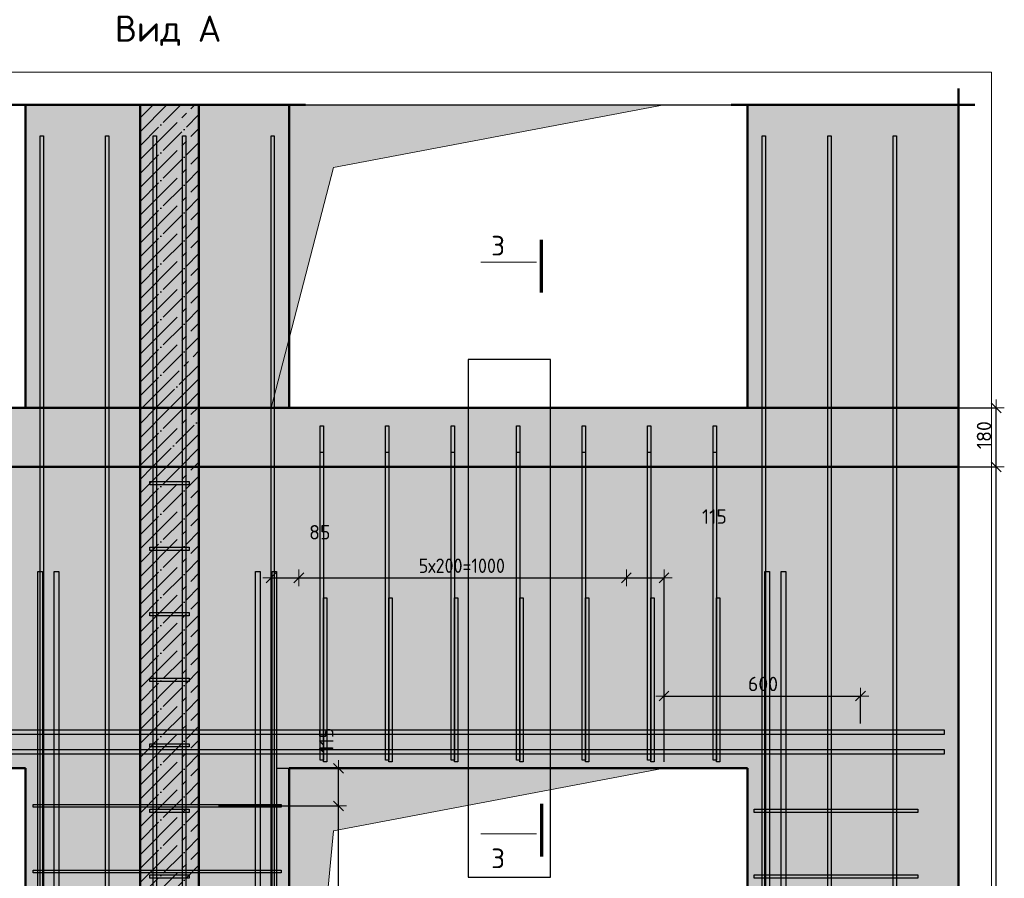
# Model space of a CAD drawing. Header units: millimetres. Extents: x -30645 to 44626, y 46540 to 77351.
# Tile 72 of 84: x 34766 to 37772, y 74349 to 76969. Entities that reach past the tile are written whole.
import ezdxf

# ---------------------------------------------------------------- set-up
doc = ezdxf.new("R2010")
doc.units = ezdxf.units.MM
doc.header["$PDMODE"] = 65
doc.linetypes.add('______11', pattern=[100, 80, -10, 0, -10])
doc.linetypes.add('______5', pattern=[220, 160, -20, 20, -20])
for name, color, linetype, lineweight in [('Standard', 7, 'Continuous', 25), ('Арм.стержн. Арматура края', 96, 'Continuous', 35), ('Арм.стержн. вертикальными 1', 22, 'Continuous', 35), ('Арм.стержн. Доп. арматура', 180, 'Continuous', 35), ('Арм.стержн. Хомут', 240, 'Continuous', 35), ('Размерная линия_ общее', 7, 'Continuous', 13), ('Фундамент (1)', 7, 'Continuous', 35)]:
    doc.layers.add(name, color=color, linetype=linetype, lineweight=lineweight)
doc.styles.add('ISOCPEUR', font='ISOCPEUR')
doc.dimstyles.new('DIMSTYLE_3', dxfattribs={"dimtxt": 44, "dimasz": 50, "dimexe": 0, "dimexo": 0, "dimgap": 22, "dimtad": 2, "dimdec": 0, "dimrnd": 5, "dimzin": 12, "dimdsep": 46, "dimtxsty": 'ISOCPEUR', "dimblk1": 'ALL_ML_STRICH', "dimblk2": 'ALL_ML_STRICH', "dimsah": 1, "dimcen": 0, "dimclrd": 7, "dimclre": 256, "dimclrt": 7, "dimadec": 0, "dimazin": 0, "dimtfac": 1, "dimtdec": 0, "dimtix": 1, "dimtmove": 2, "dimatfit": 3, "dimfxl": 0, "dimtzin": 0, "dimlwd": 0, "dimlwe": -3, "dimarcsym": 0})
doc.dimstyles.new('DIMSTYLE_8', dxfattribs={"dimtxt": 44, "dimasz": 50, "dimexe": 0, "dimexo": 0, "dimgap": 22, "dimtad": 2, "dimdec": 0, "dimrnd": 5, "dimzin": 12, "dimdsep": 46, "dimtxsty": 'ISOCPEUR', "dimblk1": 'ALL_ML_STRICH', "dimblk2": 'ALL_ML_STRICH', "dimsah": 1, "dimcen": 0, "dimclrd": 7, "dimclre": 256, "dimclrt": 7, "dimadec": 0, "dimazin": 0, "dimtfac": 1, "dimtdec": 0, "dimtix": 1, "dimtmove": 2, "dimatfit": 3, "dimfxl": 0, "dimtvp": 1.2, "dimtzin": 0, "dimlwd": 0, "dimlwe": -3, "dimarcsym": 0})

# ---------------------------------------------------------------- blocks, each defined once
blk = doc.blocks.new('ALL_ML_STRICH')
at = {"color": 0, "linetype": 'ByBlock', "lineweight": -2}
for p, q in [((-1, 0), (0.5, 0)), ((-0.3, -0.3), (0.3, 0.3)), ((0, -0.5), (0, 0.5))]:
    blk.add_line(p, q, dxfattribs=at)
blk = doc.blocks.new('*D39')
at = {"layer": 'DEFPOINTS', "color": 7, "linetype": 'Continuous', "lineweight": 13, "transparency": 33554687}
for p in [(37449.2, 75605), (37477.8, 72485), (37747.1, 72485)]:
    blk.add_point(p, dxfattribs=at)
at = {"layer": 'Размерная линия_ общее', "color": 253, "linetype": 'Continuous', "lineweight": -2, "true_color": 0xa0a0a0, "transparency": 33554687}
for p, q in [((37469.2, 75605), (37747.1, 75605)), ((37497.8, 72485), (37747.1, 72485))]:
    blk.add_line(p, q, dxfattribs=at)
at = {"layer": 'Размерная линия_ общее', "color": 7, "linetype": 'Continuous', "lineweight": -2, "transparency": 33554687}
blk.add_line((37747.1, 72485), (37747.1, 75605), dxfattribs=at)
at = {"layer": 'Размерная линия_ общее', "color": 7, "linetype": 'Continuous', "lineweight": 13, "transparency": 33554687, "xscale": 50, "yscale": 50, "zscale": 50}
for p, rotation in [((37747.1, 75605), 90), ((37747.1, 72485), 270)]:
    blk.add_blockref('ALL_ML_STRICH', p, dxfattribs=dict(at, rotation=rotation))
at = {"layer": 'Размерная линия_ общее', "color": 7, "linetype": 'Continuous', "lineweight": 13, "transparency": 33554687, "insert": (37710.1, 74051.6), "char_height": 44, "width": 176, "attachment_point": 5, "rotation": 90, "style": 'ISOCPEUR'}
blk.add_mtext('\\A1;{3120}', dxfattribs=at)
blk = doc.blocks.new('*D40')
at = {"layer": 'DEFPOINTS', "color": 7, "linetype": 'Continuous', "lineweight": 13, "transparency": 33554687}
for p in [(37453.2, 75785), (37449.2, 75605), (37747.1, 75605)]:
    blk.add_point(p, dxfattribs=at)
at = {"layer": 'Размерная линия_ общее', "color": 253, "linetype": 'Continuous', "lineweight": -2, "true_color": 0xa0a0a0, "transparency": 33554687}
for p, q in [((37473.2, 75785), (37747.1, 75785)), ((37469.2, 75605), (37747.1, 75605))]:
    blk.add_line(p, q, dxfattribs=at)
at = {"layer": 'Размерная линия_ общее', "color": 7, "linetype": 'Continuous', "lineweight": -2, "transparency": 33554687}
blk.add_line((37747.1, 75605), (37747.1, 75785), dxfattribs=at)
at = {"layer": 'Размерная линия_ общее', "color": 7, "linetype": 'Continuous', "lineweight": 13, "transparency": 33554687, "xscale": 50, "yscale": 50, "zscale": 50}
for p, rotation in [((37747.1, 75785), 90), ((37747.1, 75605), 270)]:
    blk.add_blockref('ALL_ML_STRICH', p, dxfattribs=dict(at, rotation=rotation))
at = {"layer": 'Размерная линия_ общее', "color": 7, "linetype": 'Continuous', "lineweight": 13, "transparency": 33554687, "insert": (37710.1, 75701.6), "char_height": 44, "width": 132, "attachment_point": 5, "rotation": 90, "style": 'ISOCPEUR'}
blk.add_mtext('\\A1;{180}', dxfattribs=at)
blk = doc.blocks.new('*D47')
at = {"layer": 'DEFPOINTS', "color": 7, "linetype": 'Continuous', "lineweight": 13, "transparency": 33554687}
for p in [(35352.9, 74570), (35381.1, 72570), (35738.9, 72570)]:
    blk.add_point(p, dxfattribs=at)
at = {"layer": 'Размерная линия_ общее', "color": 253, "linetype": 'Continuous', "lineweight": -2, "true_color": 0xa0a0a0, "transparency": 33554687}
for p, q in [((35372.9, 74570), (35738.9, 74570)), ((35401.1, 72570), (35738.9, 72570))]:
    blk.add_line(p, q, dxfattribs=at)
at = {"layer": 'Размерная линия_ общее', "color": 7, "linetype": 'Continuous', "lineweight": -2, "transparency": 33554687}
blk.add_line((35738.9, 72570), (35738.9, 74570), dxfattribs=at)
at = {"layer": 'Размерная линия_ общее', "color": 7, "linetype": 'Continuous', "lineweight": 13, "transparency": 33554687, "xscale": 50, "yscale": 50, "zscale": 50}
for p, rotation in [((35738.9, 74570), 90), ((35738.9, 72570), 270)]:
    blk.add_blockref('ALL_ML_STRICH', p, dxfattribs=dict(at, rotation=rotation))
at = {"layer": 'Размерная линия_ общее', "color": 7, "linetype": 'Continuous', "lineweight": 13, "transparency": 33554687, "insert": (35679.9, 73422), "char_height": 44, "width": 2.2, "attachment_point": 1, "rotation": 90, "line_spacing_factor": 0.60241, "style": 'ISOCPEUR'}
blk.add_mtext('\\W0.91;10х200=2000', dxfattribs=at)
blk = doc.blocks.new('*D48')
at = {"layer": 'DEFPOINTS', "color": 7, "linetype": 'Continuous', "lineweight": 13, "transparency": 33554687}
for p in [(35533.1, 74685), (35352.9, 74570), (35738.9, 74570)]:
    blk.add_point(p, dxfattribs=at)
at = {"layer": 'Размерная линия_ общее', "color": 253, "linetype": 'Continuous', "lineweight": -2, "true_color": 0xa0a0a0, "transparency": 33554687}
for p, q in [((35553.1, 74685), (35738.9, 74685)), ((35372.9, 74570), (35738.9, 74570))]:
    blk.add_line(p, q, dxfattribs=at)
at = {"layer": 'Размерная линия_ общее', "color": 7, "linetype": 'Continuous', "lineweight": -2, "transparency": 33554687}
blk.add_line((35738.9, 74570), (35738.9, 74685), dxfattribs=at)
at = {"layer": 'Размерная линия_ общее', "color": 7, "linetype": 'Continuous', "lineweight": 13, "transparency": 33554687, "xscale": 50, "yscale": 50, "zscale": 50}
for p, rotation in [((35738.9, 74685), 90), ((35738.9, 74570), 270)]:
    blk.add_blockref('ALL_ML_STRICH', p, dxfattribs=dict(at, rotation=rotation))
at = {"layer": 'Размерная линия_ общее', "color": 7, "linetype": 'Continuous', "lineweight": 13, "transparency": 33554687, "insert": (35701.7, 74770.7), "char_height": 44, "width": 132, "attachment_point": 5, "rotation": 90, "style": 'ISOCPEUR'}
blk.add_mtext('\\A1;{115}', dxfattribs=at)
blk = doc.blocks.new('*D55')
at = {"layer": 'DEFPOINTS', "color": 7, "linetype": 'Continuous', "lineweight": 13, "transparency": 33554687}
for p in [(35533.1, 75266.1), (35618.1, 75254.9), (35533.1, 74685)]:
    blk.add_point(p, dxfattribs=at)
at = {"layer": 'Размерная линия_ общее', "color": 253, "linetype": 'Continuous', "lineweight": -2, "true_color": 0xa0a0a0, "transparency": 33554687}
for p, q in [((35533.1, 74705), (35533.1, 75266.1)), ((35618.1, 75266.1), (35618.1, 75266.1))]:
    blk.add_line(p, q, dxfattribs=at)
at = {"layer": 'Размерная линия_ общее', "color": 7, "linetype": 'Continuous', "lineweight": -2, "transparency": 33554687}
blk.add_line((35533.1, 75266.1), (35618.1, 75266.1), dxfattribs=at)
at = {"layer": 'Размерная линия_ общее', "color": 7, "linetype": 'Continuous', "lineweight": 13, "transparency": 33554687, "xscale": 50, "yscale": 50, "zscale": 50, "rotation": 180}
blk.add_blockref('ALL_ML_STRICH', (35533.1, 75266.1), dxfattribs=at)
at = {"layer": 'Размерная линия_ общее', "color": 7, "linetype": 'Continuous', "lineweight": 13, "transparency": 33554687, "xscale": 50, "yscale": 50, "zscale": 50}
blk.add_blockref('ALL_ML_STRICH', (35618.1, 75266.1), dxfattribs=at)
at = {"layer": 'Размерная линия_ общее', "color": 7, "linetype": 'Continuous', "lineweight": 13, "transparency": 33554687, "insert": (35682, 75405.2), "char_height": 44, "width": 88, "attachment_point": 5, "style": 'ISOCPEUR'}
blk.add_mtext('\\A1;{85}', dxfattribs=at)
blk = doc.blocks.new('*D56')
at = {"layer": 'DEFPOINTS', "color": 7, "linetype": 'Continuous', "lineweight": 13, "transparency": 33554687}
for p in [(35618.1, 75266.1), (35618.1, 75254.9), (36618.1, 75275.7)]:
    blk.add_point(p, dxfattribs=at)
at = {"layer": 'Размерная линия_ общее', "color": 253, "linetype": 'Continuous', "lineweight": -2, "true_color": 0xa0a0a0, "transparency": 33554687}
for p, q in [((35618.1, 75266.1), (35618.1, 75266.1)), ((36618.1, 75266.1), (36618.1, 75266.1))]:
    blk.add_line(p, q, dxfattribs=at)
at = {"layer": 'Размерная линия_ общее', "color": 7, "linetype": 'Continuous', "lineweight": -2, "transparency": 33554687}
blk.add_line((35618.1, 75266.1), (36618.1, 75266.1), dxfattribs=at)
at = {"layer": 'Размерная линия_ общее', "color": 7, "linetype": 'Continuous', "lineweight": 13, "transparency": 33554687, "xscale": 50, "yscale": 50, "zscale": 50, "rotation": 180}
blk.add_blockref('ALL_ML_STRICH', (35618.1, 75266.1), dxfattribs=at)
at = {"layer": 'Размерная линия_ общее', "color": 7, "linetype": 'Continuous', "lineweight": 13, "transparency": 33554687, "xscale": 50, "yscale": 50, "zscale": 50}
blk.add_blockref('ALL_ML_STRICH', (36618.1, 75266.1), dxfattribs=at)
at = {"layer": 'Размерная линия_ общее', "color": 7, "linetype": 'Continuous', "lineweight": 13, "transparency": 33554687, "insert": (35984.1, 75325.1), "char_height": 44, "width": 2.2, "attachment_point": 1, "line_spacing_factor": 0.60241, "style": 'ISOCPEUR'}
blk.add_mtext('\\W0.91;5х200=1000', dxfattribs=at)
blk = doc.blocks.new('*D57')
at = {"layer": 'DEFPOINTS', "color": 7, "linetype": 'Continuous', "lineweight": 13, "transparency": 33554687}
for p in [(36618.1, 75275.7), (36618.1, 75266.1), (36733.1, 74685)]:
    blk.add_point(p, dxfattribs=at)
at = {"layer": 'Размерная линия_ общее', "color": 253, "linetype": 'Continuous', "lineweight": -2, "true_color": 0xa0a0a0, "transparency": 33554687}
for p, q in [((36618.1, 75266.1), (36618.1, 75266.1)), ((36733.1, 74705), (36733.1, 75266.1))]:
    blk.add_line(p, q, dxfattribs=at)
at = {"layer": 'Размерная линия_ общее', "color": 7, "linetype": 'Continuous', "lineweight": -2, "transparency": 33554687}
blk.add_line((36618.1, 75266.1), (36733.1, 75266.1), dxfattribs=at)
at = {"layer": 'Размерная линия_ общее', "color": 7, "linetype": 'Continuous', "lineweight": 13, "transparency": 33554687, "xscale": 50, "yscale": 50, "zscale": 50, "rotation": 180}
blk.add_blockref('ALL_ML_STRICH', (36618.1, 75266.1), dxfattribs=at)
at = {"layer": 'Размерная линия_ общее', "color": 7, "linetype": 'Continuous', "lineweight": 13, "transparency": 33554687, "xscale": 50, "yscale": 50, "zscale": 50}
blk.add_blockref('ALL_ML_STRICH', (36733.1, 75266.1), dxfattribs=at)
at = {"layer": 'Размерная линия_ общее', "color": 7, "linetype": 'Continuous', "lineweight": 13, "transparency": 33554687, "insert": (36886.8, 75453.1), "char_height": 44, "width": 132, "attachment_point": 5, "style": 'ISOCPEUR'}
blk.add_mtext('\\A1;{115}', dxfattribs=at)
blk = doc.blocks.new('*D59')
at = {"layer": 'DEFPOINTS', "color": 7, "linetype": 'Continuous', "lineweight": 13, "transparency": 33554687}
for p in [(36733.1, 74905.3), (37333.1, 74802), (36733.1, 74685)]:
    blk.add_point(p, dxfattribs=at)
at = {"layer": 'Размерная линия_ общее', "color": 253, "linetype": 'Continuous', "lineweight": -2, "true_color": 0xa0a0a0, "transparency": 33554687}
for p, q in [((36733.1, 74705), (36733.1, 74905.3)), ((37333.1, 74822), (37333.1, 74905.3))]:
    blk.add_line(p, q, dxfattribs=at)
at = {"layer": 'Размерная линия_ общее', "color": 7, "linetype": 'Continuous', "lineweight": -2, "transparency": 33554687}
blk.add_line((36733.1, 74905.3), (37333.1, 74905.3), dxfattribs=at)
at = {"layer": 'Размерная линия_ общее', "color": 7, "linetype": 'Continuous', "lineweight": 13, "transparency": 33554687, "xscale": 50, "yscale": 50, "zscale": 50, "rotation": 180}
blk.add_blockref('ALL_ML_STRICH', (36733.1, 74905.3), dxfattribs=at)
at = {"layer": 'Размерная линия_ общее', "color": 7, "linetype": 'Continuous', "lineweight": 13, "transparency": 33554687, "xscale": 50, "yscale": 50, "zscale": 50}
blk.add_blockref('ALL_ML_STRICH', (37333.1, 74905.3), dxfattribs=at)
at = {"layer": 'Размерная линия_ общее', "color": 7, "linetype": 'Continuous', "lineweight": 13, "transparency": 33554687, "insert": (37035.3, 74942.3), "char_height": 44, "width": 132, "attachment_point": 5, "style": 'ISOCPEUR'}
blk.add_mtext('\\A1;{600}', dxfattribs=at)

msp = doc.modelspace()

# ---------------------------------------------------------------- hatches: boundary and pattern name
at = {"linetype": 'Continuous', "lineweight": 13, "transparency": 33554687}
for points in [[(35588.1, 76709.2), (35313.1, 76709.2), (35313.1, 75785), (35588.1, 75785)], [(36988.1, 75785), (37632.5, 75785), (37632.5, 76709.2), (36988.1, 76709.2)], [(33533.1, 75605), (35133.1, 75605), (35133.1, 75785), (33533.1, 75785)], [(35313.1, 75605), (37632.5, 75605), (37632.5, 75785), (35313.1, 75785)]]:
    msp.add_hatch(color=7, dxfattribs=at).paths.add_polyline_path(points)
at = {"linetype": 'Continuous', "lineweight": -3, "transparency": 33554687}
msp.add_hatch(color=9, dxfattribs=at).paths.add_polyline_path([(35133.1, 75605), (35313.1, 75605), (35313.1, 75785), (35133.1, 75785)])
at = {"linetype": 'Continuous', "lineweight": 13, "transparency": 33554687}
h = msp.add_hatch(color=7, dxfattribs=at)
h.paths.add_polyline_path([(35588.1, 74685), (36988.1, 74685), (36988.1, 72485), (37632.5, 72485), (37632.5, 75605), (35313.1, 75605), (35313.1, 72485), (35588.1, 72485)])
h.paths.add_polyline_path([(35408.1, 73655), (35408, 73652.9), (35407.7, 73650.8), (35407.2, 73648.8), (35406.4, 73646.8), (35405.5, 73645), (35404.3, 73643.2), (35403, 73641.6), (35401.5, 73640.1), (35399.9, 73638.8), (35398.1, 73637.6), (35396.3, 73636.7), (35394.3, 73635.9), (35392.3, 73635.4), (35390.2, 73635.1), (35388.1, 73635), (35386.1, 73635.1), (35384, 73635.4), (35382, 73635.9), (35380, 73636.7), (35378.1, 73637.6), (35376.4, 73638.8), (35374.8, 73640.1), (35373.3, 73641.6), (35372, 73643.2), (35370.8, 73645), (35369.9, 73646.8), (35369.1, 73648.8), (35368.6, 73650.8), (35368.3, 73652.9), (35368.1, 73655), (35368.3, 73657.1), (35368.6, 73659.1), (35369.1, 73661.1), (35369.9, 73663.1), (35370.8, 73665), (35372, 73666.7), (35373.3, 73668.3), (35374.8, 73669.8), (35376.4, 73671.1), (35378.1, 73672.3), (35380, 73673.2), (35382, 73674), (35384, 73674.5), (35386.1, 73674.9), (35388.1, 73675), (35390.2, 73674.9), (35392.3, 73674.5), (35394.3, 73674), (35396.3, 73673.2), (35398.1, 73672.3), (35399.9, 73671.1), (35401.5, 73669.8), (35403, 73668.3), (35404.3, 73666.7), (35405.5, 73665), (35406.4, 73663.1), (35407.2, 73661.1), (35407.7, 73659.1), (35408, 73657.1)], flags=16)
at = {"layer": 'Standard', "linetype": 'Continuous', "lineweight": 13, "transparency": 33554687}
msp.add_hatch(color=7, dxfattribs=at).paths.add_polyline_path([(34783.1, 75785), (35133.1, 75785), (35133.1, 76709.2), (34783.1, 76709.2)])
at = {"layer": 'Standard', "linetype": 'Continuous', "lineweight": -3, "true_color": 0xc7c7c7, "transparency": 33554687}
for points in [[(35133.1, 75785), (35313.1, 75785), (35313.1, 76709.2), (35133.1, 76709.2)], [(35313.1, 72485), (35313.1, 75605), (35133.1, 75605), (35133.1, 72485)]]:
    msp.add_hatch(color=9, dxfattribs=at).paths.add_polyline_path(points)
at = {"layer": 'Standard', "linetype": 'Continuous', "lineweight": 13, "transparency": 33554687}
h = msp.add_hatch(color=7, dxfattribs=at)
h.paths.add_polyline_path([(33883.1, 74685), (34783.1, 74685), (34783.1, 72485), (35133.1, 72485), (35133.1, 75605), (33533.1, 75605), (33533.1, 72485), (33883.1, 72485)])
h.paths.add_polyline_path([(35003.1, 73655), (35003, 73652.9), (35002.7, 73650.8), (35002.2, 73648.8), (35001.4, 73646.8), (35000.5, 73645), (34999.3, 73643.2), (34998, 73641.6), (34996.5, 73640.1), (34994.9, 73638.8), (34993.1, 73637.6), (34991.3, 73636.7), (34989.3, 73635.9), (34987.3, 73635.4), (34985.2, 73635.1), (34983.1, 73635), (34981.1, 73635.1), (34979, 73635.4), (34977, 73635.9), (34975, 73636.7), (34973.1, 73637.6), (34971.4, 73638.8), (34969.8, 73640.1), (34968.3, 73641.6), (34967, 73643.2), (34965.8, 73645), (34964.9, 73646.8), (34964.1, 73648.8), (34963.6, 73650.8), (34963.3, 73652.9), (34963.1, 73655), (34963.3, 73657.1), (34963.6, 73659.1), (34964.1, 73661.1), (34964.9, 73663.1), (34965.8, 73665), (34967, 73666.7), (34968.3, 73668.3), (34969.8, 73669.8), (34971.4, 73671.1), (34973.1, 73672.3), (34975, 73673.2), (34977, 73674), (34979, 73674.5), (34981.1, 73674.9), (34983.1, 73675), (34985.2, 73674.9), (34987.3, 73674.5), (34989.3, 73674), (34991.3, 73673.2), (34993.1, 73672.3), (34994.9, 73671.1), (34996.5, 73669.8), (34998, 73668.3), (34999.3, 73666.7), (35000.5, 73665), (35001.4, 73663.1), (35002.2, 73661.1), (35002.7, 73659.1), (35003, 73657.1)], flags=16)
at = {"layer": 'Фундамент (1)', "linetype": 'Continuous', "lineweight": 13, "true_color": 0x2d2d2d, "transparency": 33554687}
for points in [[(35724.1, 76518.3), (36733.1, 76709.2), (35533.1, 76709.2), (35533.1, 75785)], [(35724.1, 74494), (36733.1, 74685), (35533.1, 74685), (35533.1, 72485)]]:
    msp.add_hatch(color=250, dxfattribs=at).paths.add_polyline_path(points)

# ---------------------------------------------------------------- linework, layer by layer
at = {"color": 7, "linetype": 'Continuous', "lineweight": 50, "transparency": 33554687}
for p, q in [((37632.5, 76759.2), (37632.5, 75735)), ((35263.1, 76709.2), (35638.1, 76709.2)), ((35588.1, 75785), (35588.1, 76709.2)), ((36938.1, 76709.2), (37682.5, 76709.2)), ((36988.1, 76709.2), (36988.1, 75785)), ((37632.5, 75835), (37632.5, 75555)), ((34783.1, 75785), (33883.1, 75785)), ((35133.1, 75785), (34783.1, 75785)), ((35313.1, 75785), (35133.1, 75785)), ((35133.1, 75785), (35133.1, 75605)), ((35313.1, 75785), (35588.1, 75785)), ((35588.1, 75785), (35313.1, 75785)), ((35313.1, 75605), (35313.1, 75785)), ((36988.1, 75785), (35588.1, 75785)), ((37632.5, 75785), (36988.1, 75785)), ((37632.5, 75785), (36988.1, 75785)), ((37632.5, 75655), (37632.5, 72435)), ((33533.1, 75605), (35133.1, 75605)), ((35133.1, 75605), (35313.1, 75605)), ((35313.1, 75605), (37632.5, 75605)), ((35313.1, 75605), (37632.5, 75605)), ((35588.1, 72485), (35588.1, 74685)), ((35588.1, 74685), (36988.1, 74685)), ((36988.1, 74685), (36988.1, 72485))]:
    msp.add_line(p, q, dxfattribs=at)
at = {"color": 52, "linetype": 'Continuous', "lineweight": -3, "transparency": 33554687}
for p, q in [((33094.8, 76709.2), (37632.5, 76709.2)), ((33094.8, 76709.2), (37632.5, 76709.2)), ((37632.5, 76709.2), (37632.5, 72139.7)), ((37632.5, 72139.7), (37632.5, 76709.2)), ((36386.6, 75932.6), (36134.6, 75932.6)), ((36134.6, 75932.6), (36134.6, 74352.6)), ((36386.6, 75932.6), (36134.6, 75932.6)), ((36134.6, 75932.6), (36134.6, 74352.6)), ((36386.6, 74352.6), (36386.6, 75932.6)), ((36386.6, 74352.6), (36386.6, 75932.6)), ((36134.6, 74352.6), (36386.6, 74352.6)), ((36134.6, 74352.6), (36386.6, 74352.6))]:
    msp.add_line(p, q, dxfattribs=at)
at = {"color": 253, "linetype": '______11', "lineweight": -3, "true_color": 0xababab, "transparency": 33554687}
for p, q in [((35133.1, 75736.3), (35181.8, 75785)), ((35133.1, 75651.4), (35266.7, 75785)), ((35171.5, 75605), (35313.1, 75746.6)), ((35256.4, 75605), (35313.1, 75661.7))]:
    msp.add_line(p, q, dxfattribs=at)
at = {"color": 253, "linetype": '______5', "lineweight": -3, "true_color": 0xababab, "transparency": 33554687}
for p, q in [((35133.1, 75778.7), (35139.4, 75785)), ((35133.1, 75693.9), (35224.2, 75785)), ((35133.1, 75609), (35309.1, 75785)), ((35214, 75605), (35313.1, 75704.2)), ((35298.8, 75605), (35313.1, 75619.3))]:
    msp.add_line(p, q, dxfattribs=at)
at = {"layer": 'Standard', "color": 7, "linetype": 'Continuous', "lineweight": 50, "transparency": 33554687}
for p, q in [((34733.1, 76709.2), (35183.1, 76709.2)), ((34783.1, 76709.2), (34783.1, 75785)), ((35363.1, 76709.2), (35083.1, 76709.2)), ((35133.1, 76709.2), (35133.1, 75785)), ((35313.1, 75785), (35313.1, 76709.2)), ((35133.1, 75785), (34783.1, 75785)), ((35133.1, 75785), (35313.1, 75785)), ((35133.1, 75605), (33533.1, 75605)), ((35313.1, 75605), (35133.1, 75605)), ((35133.1, 75605), (35133.1, 72485)), ((35313.1, 72485), (35313.1, 75605)), ((34783.1, 74685), (33883.1, 74685)), ((34783.1, 74685), (34783.1, 72485))]:
    msp.add_line(p, q, dxfattribs=at)
at = {"layer": 'Standard', "color": 253, "linetype": '______11', "lineweight": -3, "true_color": 0xababab, "transparency": 33554687}
for p, q in [((35133.1, 76584.8), (35257.6, 76709.2)), ((35133.1, 76669.7), (35172.7, 76709.2)), ((35133.1, 76500), (35313.1, 76680)), ((35133.1, 76415.1), (35313.1, 76595.1)), ((35133.1, 76330.3), (35313.1, 76510.3)), ((35133.1, 76245.4), (35313.1, 76425.4)), ((35133.1, 76160.6), (35313.1, 76340.6)), ((35133.1, 76075.7), (35313.1, 76255.7)), ((35133.1, 75990.8), (35313.1, 76170.8)), ((35133.1, 75906), (35313.1, 76086)), ((35133.1, 75821.1), (35313.1, 76001.1)), ((35181.8, 75785), (35313.1, 75916.3)), ((35266.7, 75785), (35313.1, 75831.4)), ((35133.1, 75481.7), (35256.4, 75605)), ((35133.1, 75566.6), (35171.5, 75605)), ((35133.1, 75396.9), (35313.1, 75576.9)), ((35133.1, 75312), (35313.1, 75492)), ((35133.1, 75227.2), (35313.1, 75407.2)), ((35133.1, 75142.3), (35313.1, 75322.3)), ((35133.1, 75057.5), (35313.1, 75237.5)), ((35133.1, 74972.6), (35313.1, 75152.6)), ((35133.1, 74887.8), (35313.1, 75067.8)), ((35133.1, 74802.9), (35313.1, 74982.9)), ((35133.1, 74718.1), (35313.1, 74898.1)), ((35133.1, 74633.2), (35313.1, 74813.2)), ((35133.1, 74548.3), (35313.1, 74728.3)), ((35133.1, 74463.5), (35313.1, 74643.5)), ((35133.1, 74378.6), (35313.1, 74558.6)), ((35133.1, 74293.8), (35313.1, 74473.8)), ((35133.1, 74208.9), (35313.1, 74388.9))]:
    msp.add_line(p, q, dxfattribs=at)
at = {"layer": 'Standard', "color": 253, "linetype": '______5', "lineweight": -3, "true_color": 0xababab, "transparency": 33554687}
for p, q in [((35133.1, 76542.4), (35300, 76709.2)), ((35133.1, 76627.2), (35215.2, 76709.2)), ((35133.1, 76457.5), (35313.1, 76637.5)), ((35133.1, 76372.7), (35313.1, 76552.7)), ((35133.1, 76287.8), (35313.1, 76467.8)), ((35133.1, 76203), (35313.1, 76383)), ((35133.1, 76118.1), (35313.1, 76298.1)), ((35133.1, 76033.3), (35313.1, 76213.3)), ((35133.1, 75948.4), (35313.1, 76128.4)), ((35133.1, 75863.6), (35313.1, 76043.6)), ((35139.4, 75785), (35313.1, 75958.7)), ((35224.2, 75785), (35313.1, 75873.9)), ((35309.1, 75785), (35313.1, 75789)), ((35133.1, 75439.3), (35298.8, 75605)), ((35133.1, 75524.2), (35214, 75605)), ((35133.1, 75354.5), (35313.1, 75534.5)), ((35133.1, 75269.6), (35313.1, 75449.6)), ((35133.1, 75184.7), (35313.1, 75364.7)), ((35133.1, 75099.9), (35313.1, 75279.9)), ((35133.1, 75015), (35313.1, 75195)), ((35133.1, 74930.2), (35313.1, 75110.2)), ((35133.1, 74845.3), (35313.1, 75025.3)), ((35133.1, 74760.5), (35313.1, 74940.5)), ((35133.1, 74675.6), (35313.1, 74855.6)), ((35133.1, 74590.8), (35313.1, 74770.8)), ((35133.1, 74505.9), (35313.1, 74685.9)), ((35133.1, 74421.1), (35313.1, 74601.1)), ((35133.1, 74336.2), (35313.1, 74516.2)), ((35133.1, 74251.4), (35313.1, 74431.4))]:
    msp.add_line(p, q, dxfattribs=at)
at = {"layer": 'Standard', "color": 7, "linetype": 'Continuous', "lineweight": 70, "transparency": 33554687}
for p, q in [((36359.3, 76136.9), (36359.3, 76297.7)), ((36359.3, 74576.9), (36359.3, 74416.1))]:
    msp.add_line(p, q, dxfattribs=at)
at = {"layer": 'Standard', "color": 7, "linetype": 'Continuous', "lineweight": 13, "transparency": 33554687}
for p, q in [((36343.3, 76229.2), (36173.7, 76229.2)), ((36343.3, 74484.6), (36173.7, 74484.6))]:
    msp.add_line(p, q, dxfattribs=at)
for points in [[(32994.8, 72039.7), (37732.5, 72039.7), (37732.5, 76809.2), (32994.8, 76809.2), (32994.8, 72039.7)], [(35533.1, 75785), (35724.1, 76518.3), (36733.1, 76709.2)], [(35533.1, 72485), (35724.1, 74494), (36733.1, 74685)]]:
    msp.add_lwpolyline(points, dxfattribs=at)
at = {"layer": 'Арм.стержн. Арматура края', "color": 4, "linetype": 'Continuous', "lineweight": 25, "transparency": 33554687}
for points in [[(35163.1, 75560), (35283.1, 75560), (35283.1, 75550), (35163.1, 75550), (35163.1, 75560)], [(35163.1, 75360), (35283.1, 75360), (35283.1, 75350), (35163.1, 75350), (35163.1, 75360)], [(35693.1, 74705), (35693.1, 75205), (35703.1, 75205), (35703.1, 74705), (35693.1, 74705)], [(35893.1, 74705), (35893.1, 75205), (35903.1, 75205), (35903.1, 74705), (35893.1, 74705)], [(36093.1, 74705), (36093.1, 75205), (36103.1, 75205), (36103.1, 74705), (36093.1, 74705)], [(36293.1, 74705), (36293.1, 75205), (36303.1, 75205), (36303.1, 74705), (36293.1, 74705)], [(36493.1, 74705), (36493.1, 75205), (36503.1, 75205), (36503.1, 74705), (36493.1, 74705)], [(36693.1, 74705), (36693.1, 75205), (36703.1, 75205), (36703.1, 74705), (36693.1, 74705)], [(36893.1, 74705), (36893.1, 75205), (36903.1, 75205), (36903.1, 74705), (36893.1, 74705)], [(35163.1, 75160), (35283.1, 75160), (35283.1, 75150), (35163.1, 75150), (35163.1, 75160)], [(35163.1, 74960), (35283.1, 74960), (35283.1, 74950), (35163.1, 74950), (35163.1, 74960)], [(35163.1, 74760), (35283.1, 74760), (35283.1, 74750), (35163.1, 74750), (35163.1, 74760)], [(35163.1, 74560), (35283.1, 74560), (35283.1, 74550), (35163.1, 74550), (35163.1, 74560)], [(37008.1, 74560), (37508.1, 74560), (37508.1, 74550), (37008.1, 74550), (37008.1, 74560)], [(35163.1, 74360), (35283.1, 74360), (35283.1, 74350), (35163.1, 74350), (35163.1, 74360)], [(37008.1, 74360), (37508.1, 74360), (37508.1, 74350), (37008.1, 74350), (37008.1, 74360)]]:
    msp.add_lwpolyline(points, dxfattribs=at)
at = {"layer": 'Арм.стержн. вертикальными 1', "color": 4, "linetype": 'Continuous', "lineweight": 25, "transparency": 33554687}
for points in [[(34828.1, 72485), (34828.1, 76615), (34838.1, 76615), (34838.1, 72485), (34828.1, 72485)], [(34828.1, 72485), (34828.1, 76615), (34838.1, 76615), (34838.1, 72485), (34828.1, 72485)], [(35028.1, 72485), (35028.1, 76615), (35038.1, 76615), (35038.1, 72485), (35028.1, 72485)], [(35028.1, 72485), (35028.1, 76615), (35038.1, 76615), (35038.1, 72485), (35028.1, 72485)], [(35173.1, 72485), (35173.1, 76615), (35183.1, 76615), (35183.1, 72485), (35173.1, 72485)], [(35173.1, 72485), (35173.1, 76615), (35183.1, 76615), (35183.1, 72485), (35173.1, 72485)], [(35173.1, 72485), (35173.1, 76615), (35183.1, 76615), (35183.1, 72485), (35173.1, 72485)], [(35262.7, 72485), (35262.7, 76615), (35272.7, 76615), (35272.7, 72485), (35262.7, 72485)], [(35262.7, 72485), (35262.7, 76615), (35272.7, 76615), (35272.7, 72485), (35262.7, 72485)], [(35262.7, 72485), (35262.7, 76615), (35272.7, 76615), (35272.7, 72485), (35262.7, 72485)], [(35533.1, 72485), (35533.1, 76615), (35543.1, 76615), (35543.1, 72485), (35533.1, 72485)], [(35533.1, 72485), (35533.1, 76615), (35543.1, 76615), (35543.1, 72485), (35533.1, 72485)], [(37033.1, 72485), (37033.1, 76615), (37043.1, 76615), (37043.1, 72485), (37033.1, 72485)], [(37033.1, 72485), (37033.1, 76615), (37043.1, 76615), (37043.1, 72485), (37033.1, 72485)], [(37233.1, 72485), (37233.1, 76615), (37243.1, 76615), (37243.1, 72485), (37233.1, 72485)], [(37233.1, 72485), (37233.1, 76615), (37243.1, 76615), (37243.1, 72485), (37233.1, 72485)], [(37433.1, 72485), (37433.1, 76615), (37443.1, 76615), (37443.1, 72485), (37433.1, 72485)], [(37433.1, 72485), (37433.1, 76615), (37443.1, 76615), (37443.1, 72485), (37433.1, 72485)], [(35683.1, 74710), (35683.1, 75730), (35693.1, 75730), (35693.1, 74710), (35683.1, 74710)], [(35883.1, 74710), (35883.1, 75730), (35893.1, 75730), (35893.1, 74710), (35883.1, 74710)], [(36083.1, 74710), (36083.1, 75730), (36093.1, 75730), (36093.1, 74710), (36083.1, 74710)], [(36283.1, 74710), (36283.1, 75730), (36293.1, 75730), (36293.1, 74710), (36283.1, 74710)], [(36483.1, 74710), (36483.1, 75730), (36493.1, 75730), (36493.1, 74710), (36483.1, 74710)], [(36683.1, 74710), (36683.1, 75730), (36693.1, 75730), (36693.1, 74710), (36683.1, 74710)], [(36883.1, 74710), (36883.1, 75730), (36893.1, 75730), (36893.1, 74710), (36883.1, 74710)], [(35683.1, 74710), (35683.1, 75650), (35693.1, 75650), (35693.1, 74710), (35683.1, 74710)], [(35883.1, 74710), (35883.1, 75650), (35893.1, 75650), (35893.1, 74710), (35883.1, 74710)], [(36083.1, 74710), (36083.1, 75650), (36093.1, 75650), (36093.1, 74710), (36083.1, 74710)], [(36283.1, 74710), (36283.1, 75650), (36293.1, 75650), (36293.1, 74710), (36283.1, 74710)], [(36483.1, 74710), (36483.1, 75650), (36493.1, 75650), (36493.1, 74710), (36483.1, 74710)], [(36683.1, 74710), (36683.1, 75650), (36693.1, 75650), (36693.1, 74710), (36683.1, 74710)], [(36883.1, 74710), (36883.1, 75650), (36893.1, 75650), (36893.1, 74710), (36883.1, 74710)]]:
    msp.add_lwpolyline(points, dxfattribs=at)
at = {"layer": 'Арм.стержн. Доп. арматура', "color": 7, "linetype": 'Continuous', "lineweight": 25, "transparency": 33554687}
for points in [[(34821.1, 72485), (34821.1, 75285), (34835.1, 75285), (34835.1, 72485), (34821.1, 72485)], [(34821.1, 72485), (34821.1, 75285), (34835.1, 75285), (34835.1, 72485), (34821.1, 72485)], [(34871.1, 72485), (34871.1, 75285), (34885.1, 75285), (34885.1, 72485), (34871.1, 72485)], [(34871.1, 72485), (34871.1, 75285), (34885.1, 75285), (34885.1, 72485), (34871.1, 72485)], [(35486.1, 72485), (35486.1, 75285), (35500.1, 75285), (35500.1, 72485), (35486.1, 72485)], [(35486.1, 72485), (35486.1, 75285), (35500.1, 75285), (35500.1, 72485), (35486.1, 72485)], [(35536.1, 72485), (35536.1, 75285), (35550.1, 75285), (35550.1, 72485), (35536.1, 72485)], [(35536.1, 72485), (35536.1, 75285), (35550.1, 75285), (35550.1, 72485), (35536.1, 72485)], [(37041.1, 72485), (37041.1, 75285), (37055.1, 75285), (37055.1, 72485), (37041.1, 72485)], [(37041.1, 72485), (37041.1, 75285), (37055.1, 75285), (37055.1, 72485), (37041.1, 72485)], [(37091.1, 72485), (37091.1, 75285), (37105.1, 75285), (37105.1, 72485), (37091.1, 72485)], [(37091.1, 72485), (37091.1, 75285), (37105.1, 75285), (37105.1, 72485), (37091.1, 72485)], [(37588.1, 74788), (33383.1, 74788), (33383.1, 74802), (37588.1, 74802), (37588.1, 74788)], [(37588.1, 74788), (33383.1, 74788), (33383.1, 74802), (37588.1, 74802), (37588.1, 74788)], [(37588.1, 74728), (33383.1, 74728), (33383.1, 74742), (37588.1, 74742), (37588.1, 74728)], [(37588.1, 74728), (33383.1, 74728), (33383.1, 74742), (37588.1, 74742), (37588.1, 74728)]]:
    msp.add_lwpolyline(points, dxfattribs=at)
at = {"layer": 'Арм.стержн. Хомут', "color": 40, "linetype": 'Continuous', "lineweight": 25, "transparency": 33554687}
for points in [[(35564.1, 74566), (34807.1, 74566), (34807.1, 74574), (35564.1, 74574), (35564.1, 74566)], [(35564.1, 74366), (34807.1, 74366), (34807.1, 74374), (35564.1, 74374), (35564.1, 74366)]]:
    msp.add_lwpolyline(points, dxfattribs=at)

# ---------------------------------------------------------------- texts
at = {"layer": 'Standard', "color": 7, "linetype": 'Continuous', "lineweight": 13, "transparency": 33554687, "attachment_point": 7, "style": 'ISOCPEUR'}
for s, insert, char_height, width in [('\\A1;{\\fISOCPEUR|i0|b0;\\H80.000000;\\W1.000000;\\C7;Вид А}\\P', (35056.2, 76889.5), 80, 333.949), ('\\A1;{\\fISOCPEUR|i0|b0;\\H60.000000;\\W1.000000;\\C7;3}\\P', (36205.4, 76249.8), 60, 65.333), ('\\A1;{\\fISOCPEUR|i0|b0;\\H60.000000;\\W1.000000;\\C7;3}\\P', (36205.4, 74380), 60, 65.333)]:
    msp.add_mtext(s, dxfattribs=dict(at, insert=insert, char_height=char_height, width=width))

# ---------------------------------------------------------------- dimensions: what is measured, and where the dimension line sits
at = {"layer": 'Размерная линия_ общее', "color": 7, "linetype": 'Continuous', "lineweight": 13, "transparency": 33554687}
for base, p1, p2, dimstyle, picture, middle in [((37747.1, 75785), (37469.2, 75605), (37473.2, 75785), 'DIMSTYLE_3', '*D40', (37710.1, 75701.6)), ((37747.1, 75605), (37497.8, 72485), (37469.2, 75605), 'DIMSTYLE_3', '*D39', (37710.1, 74051.6)), ((35738.9, 74685), (35372.9, 74570), (35553.1, 74685), 'DIMSTYLE_8', '*D48', (35701.7, 74770.7))]:
    dim = msp.add_linear_dim(base=base, p1=p1, p2=p2, angle=90, dimstyle=dimstyle, override={"dimpost": '<>', "dimclrd": 7, "dimclre": 253, "dimclrt": 7, "dimlwd": 0, "dimlwe": 65533}, dxfattribs=at)
    dim.commit()
    dim.dimension.update_dxf_attribs({"geometry": picture, "text_midpoint": middle, "dimtype": 160})
for base, p1, p2, dimstyle, picture, middle in [((36733.1, 75266.1), (36618.1, 75266.1), (36733.1, 74705), 'DIMSTYLE_8', '*D57', (36886.8, 75453.1)), ((35618.1, 75266.1), (35533.1, 74705), (35618.1, 75266.1), 'DIMSTYLE_8', '*D55', (35682, 75405.2)), ((37333.1, 74905.3), (36733.1, 74705), (37333.1, 74822), 'DIMSTYLE_3', '*D59', (37035.3, 74942.3))]:
    dim = msp.add_linear_dim(base=base, p1=p1, p2=p2, dimstyle=dimstyle, override={"dimpost": '<>', "dimclrd": 7, "dimclre": 253, "dimclrt": 7, "dimlwd": 0, "dimlwe": 65533}, dxfattribs=at)
    dim.commit()
    dim.dimension.update_dxf_attribs({"geometry": picture, "text_midpoint": middle, "dimtype": 160})
dim = msp.add_linear_dim(base=(36618.1, 75266.1), p1=(35618.1, 75266.1), p2=(36618.1, 75266.1), text='\\W0.91;5х200=1000', dimstyle='DIMSTYLE_3', override={"dimpost": '<>', "dimclrd": 7, "dimclre": 253, "dimclrt": 7, "dimlwd": 0, "dimlwe": 65533}, dxfattribs=at)
dim.commit()
dim.dimension.update_dxf_attribs({"geometry": '*D56', "text_midpoint": (36118.1, 75288.1), "dimtype": 160})
dim = msp.add_linear_dim(base=(35738.9, 74570), p1=(35401.1, 72570), p2=(35372.9, 74570), angle=90, text='\\W0.91;10х200=2000', dimstyle='DIMSTYLE_3', override={"dimpost": '<>', "dimclrd": 7, "dimclre": 253, "dimclrt": 7, "dimlwd": 0, "dimlwe": 65533}, dxfattribs=at)
dim.commit()
dim.dimension.update_dxf_attribs({"geometry": '*D47', "text_midpoint": (35716.9, 73570), "dimtype": 160})

doc.saveas('drawing.dxf')
